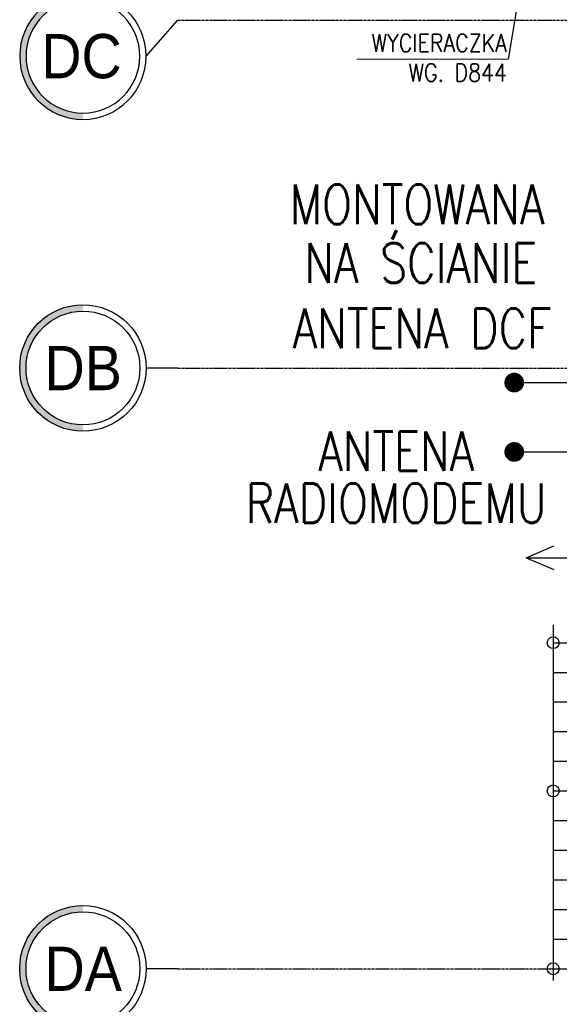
# Model space of a CAD drawing. Header units: inches. Extents: x 788 to 26783, y -4103 to 21.
# Tile 25 of 101: x 3784 to 4057, y -3853 to -3355. Entities that reach past the tile are written whole.
import ezdxf
from ezdxf.enums import TextEntityAlignment as Align

# ---------------------------------------------------------------- set-up
doc = ezdxf.new("R2010")
doc.units = ezdxf.units.IN
doc.header["$MEASUREMENT"] = 0
doc.linetypes.add('CENTER', pattern=[2, 1.25, -0.25, 0.25, -0.25])
for name, color, linetype in [('E35', 6, 'Continuous'), ('E50', 3, 'Continuous'), ('Fas-metal-widok', 8, 'Continuous'), ('Ins-went', 141, 'Continuous'), ('Opis-wykonczen', 2, 'Continuous'), ('Os-osie glowne', 1, 'CENTER'), ('Os-osie-opis', 2, 'Continuous')]:
    doc.layers.add(name, color=color, linetype=linetype)
doc.styles.add('dwg_opis duży', font='ARIAL.TTF', dxfattribs={"width": 0.9})
doc.styles.add('ROMANS', font='romans', dxfattribs={"width": 0.85})
doc.dimstyles.new('CHMIELNA', dxfattribs={"dimscale": 3.5, "dimtxt": 4, "dimasz": 1.5, "dimexe": 3, "dimexo": 0, "dimgap": 1, "dimtad": 1, "dimdec": 1, "dimrnd": 0.5, "dimzin": 12, "dimdsep": 46, "dimtxsty": 'ROMANS', "dimblk": 'DIMTICK', "dimcen": 0.09, "dimse1": 1, "dimse2": 1, "dimclrd": 143, "dimclrt": 53, "dimadec": 0, "dimazin": 0, "dimtfac": 1, "dimtdec": 1, "dimtix": 1, "dimtmove": 2, "dimatfit": 2, "dimldrblk": 'ARCHTICK', "dimfxl": 0, "dimtolj": 1, "dimtzin": 0, "dimarcsym": 0})

# ---------------------------------------------------------------- blocks, each defined once
blk = doc.blocks.new('_opis_osi')
blk.add_hatch(color=256).paths.add_polyline_path([(32, -32), (28.8, -32, -1), (-28.8, -32), (-32, -32, 1)])
for radius in [32, 28.8]:
    blk.add_circle((0, -32), radius)
at = {"style": 'dwg_opis duży', "width": 0.9}
blk.add_attdef('AXNAMEV', text='', height=22.4, rotation=90, dxfattribs=at).set_placement((0, -32), align=Align.MIDDLE_CENTER)
blk = doc.blocks.new('_STRZAŁKA_WENT')
for q in [(-6.02, -14.01), (0, -30.24), (6.02, -14.01)]:
    blk.add_line((0, 0), q)
blk = doc.blocks.new('DIMTICK')
for p, q in [((0, 1), (0, -1)), ((-1, 0), (1, 0))]:
    blk.add_line(p, q)
at = {"const_width": 0.141}
blk.add_lwpolyline([(0.707, 0.707), (-0.707, -0.707)], dxfattribs=at)
blk = doc.blocks.new('_SFHGFHDFHGJHK')
for p, q in [((-10, 9), (-10, -171)), ((-10, 0), (0, 0)), ((-10, -15), (0, -15)), ((-10, -30), (0, -30)), ((-10, -45), (0, -45)), ((-10, -60), (0, -60)), ((-10, -75), (0, -75)), ((-10, -90), (0, -90)), ((-10, -105), (0, -105)), ((-10, -120), (0, -120)), ((-10, -135), (0, -135)), ((-10, -150), (0, -150)), ((-10, -165), (0, -165))]:
    blk.add_line(p, q)
for centre in [(-10, 0), (-10, -75), (-10, -165)]:
    blk.add_circle(centre, 3)

msp = doc.modelspace()

# ---------------------------------------------------------------- linework, layer by layer
at = {"layer": 'E35', "const_width": 5}
for points in [[(4036.73, -3538.39, -1), (4031.73, -3538.39, -1)], [(4036.73, -3573.48, -1), (4031.73, -3573.48, -1)]]:
    msp.add_lwpolyline(points, format="xyb", close=True, dxfattribs=at)
at = {"layer": 'E50'}
for p, q in [((4034.23, -3538.39), (4071.43, -3538.39)), ((4034.23, -3573.48), (4071.43, -3573.48))]:
    msp.add_line(p, q, dxfattribs=at)
at = {"layer": 'Os-osie glowne'}
for points in [[(3863.93, -3355.03), (6552.16, -3355.03)], [(3863.93, -3531.03), (6552.16, -3531.03)], [(3863.93, -3835.03), (6552.16, -3835.03)]]:
    msp.add_lwpolyline(points, dxfattribs=at)
at = {"layer": 'Os-osie-opis'}
for points in [[(3847.93, -3373.19), (3863.93, -3355.03)], [(3863.93, -3531.03), (3847.93, -3531.03)], [(3863.93, -3835.03), (3847.93, -3835.03)]]:
    msp.add_lwpolyline(points, dxfattribs=at)

# ---------------------------------------------------------------- block references
at = {"layer": 'Fas-metal-widok'}
msp.add_blockref('_SFHGFHDFHGJHK', (4063.93, -3670.03), dxfattribs=at)
at = {"layer": 'Ins-went', "xscale": -1, "rotation": 90}
msp.add_blockref('_STRZAŁKA_WENT', (4040.27, -3627.03), dxfattribs=at)
at = {"layer": 'Os-osie-opis'}
ref = msp.add_blockref('_opis_osi', (3847.93, -3373.19), dxfattribs=dict(at, xscale=-1, rotation=270))
ref.add_attrib('AXNAMEV', 'DC', dxfattribs={"layer": '0', "height": 22.4, "style": 'dwg_opis duży', "width": 0.9}).set_placement((3815.21, -3373.19), align=Align.MIDDLE_CENTER)
ref = msp.add_blockref('_opis_osi', (3847.93, -3531.03), dxfattribs=dict(at, rotation=270))
ref.add_attrib('AXNAMEV', 'DB', dxfattribs={"layer": '0', "height": 22.4, "style": 'dwg_opis duży', "width": 0.9}).set_placement((3816.09, -3531.03), align=Align.MIDDLE_CENTER)
ref = msp.add_blockref('_opis_osi', (3847.93, -3835.03), dxfattribs=dict(at, rotation=270))
ref.add_attrib('AXNAMEV', 'DA', dxfattribs={"layer": '0', "height": 22.4, "style": 'dwg_opis duży', "width": 0.9}).set_placement((3816.09, -3835.03), align=Align.MIDDLE_CENTER)

# ---------------------------------------------------------------- texts
at = {"layer": 'E35', "style": 'ROMANS', "width": 0.8}
for s, p in [('MONTOWANA', (3985.03, -3448.22)), ('NA ŚCIANIE', (3986.93, -3474.55)), ('ANTENA DCF', (3987.58, -3510.94)), ('ANTENA', (3974.5, -3573.07)), ('RADIOMODEMU', (3974.5, -3599.41))]:
    msp.add_text(s, height=20, dxfattribs=at).set_placement(p, align=Align.MIDDLE)
at = {"layer": 'Opis-wykonczen', "insert": (4030.55, -3362.02), "char_height": 9, "width": 650.8448, "attachment_point": 3, "rotation": 0, "style": 'ROMANS'}
msp.add_mtext('WYCIERACZKA\\PWG. D844', dxfattribs=at)

# ---------------------------------------------------------------- leaders
at = {"layer": 'Opis-wykonczen'}
msp.add_leader([(4040.93, -3317.03), (4031.13, -3374.79), (3954.61, -3374.81)], dimstyle='CHMIELNA', override={"dimasz": 4, "dimgap": 1, "dimtad": 0, "dimclrd": 256}, dxfattribs=at)

doc.saveas('drawing.dxf')
